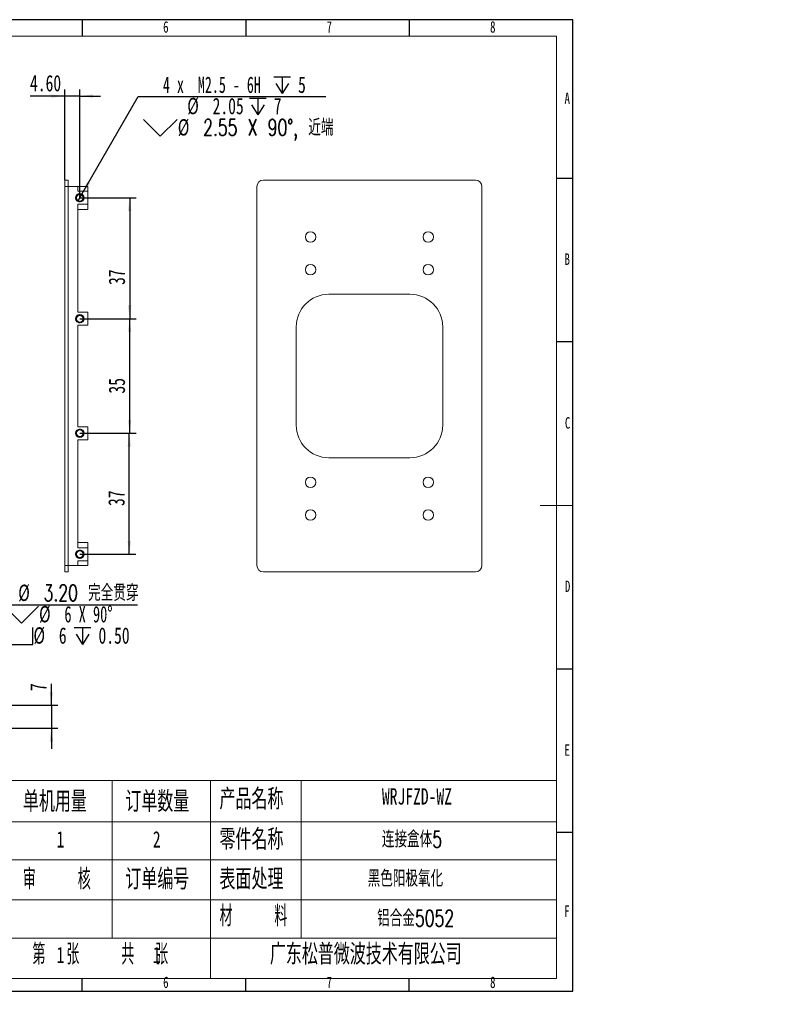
# Model space of a CAD drawing. Header units: millimetres. Extents: x -8 to 916, y -4 to 297.
# Tile 2 of 3: x 251 to 483, y -4 to 297. Entities that reach past the tile are written whole.
import ezdxf

# ---------------------------------------------------------------- set-up
doc = ezdxf.new("R2010")
doc.units = ezdxf.units.MM
for name, color, linetype in [('10', 7, 'Continuous'), ('5', 7, 'Continuous'), ('9', 7, 'Continuous')]:
    doc.layers.add(name, color=color, linetype=linetype)
doc.styles.add('SLDTEXTSTYLE0', font='TXT', dxfattribs={"width": 0.7, "bigfont": 'bigfont'})
doc.styles.add('SLDTEXTSTYLE1', font='TXT', dxfattribs={"width": 0.7})
doc.styles.add('SLDTEXTSTYLE3', font='TXT', dxfattribs={"width": 0.566667, "bigfont": 'bigfont'})
doc.styles.add('SLDTEXTSTYLE4', font='TXT', dxfattribs={"width": 0.633333})
doc.styles.add('SLDTEXTSTYLE5', font='TXT', dxfattribs={"width": 0.642857})
doc.styles.add('SLDTEXTSTYLE6', font='TXT', dxfattribs={"width": 0.628571})
doc.dimstyles.new('SLDDIMSTYLE1', dxfattribs={"dimtxt": 5, "dimasz": 4.08, "dimexe": 0, "dimexo": 0.0625, "dimgap": 1.25, "dimtad": 2, "dimrnd": 1e-09, "dimzin": 12, "dimdsep": 46, "dimtxsty": 'SLDTEXTSTYLE1', "dimsah": 1, "dimcen": 0.09, "dimadec": 0, "dimazin": 3, "dimtfac": 1, "dimtofl": 0, "dimtmove": 0, "dimatfit": 3, "dimfxl": 0, "dimfrac": 2, "dimtolj": 1, "dimtzin": 12, "dimarcsym": 0})
doc.dimstyles.new('SLDDIMSTYLE2', dxfattribs={"dimtxt": 5, "dimasz": 4.08, "dimexe": 0, "dimexo": 0.0625, "dimgap": 1.25, "dimtad": 0, "dimtih": 1, "dimtoh": 1, "dimrnd": 1e-09, "dimzin": 4, "dimdsep": 46, "dimtxsty": 'SLDTEXTSTYLE1', "dimblk1": 'NONE', "dimsah": 1, "dimcen": 0, "dimadec": 0, "dimazin": 1, "dimtfac": 1, "dimtmove": 0, "dimatfit": 3, "dimldrblk": 'NONE', "dimfxl": 0, "dimfrac": 2, "dimtolj": 1, "dimtzin": 12, "dimarcsym": 0})
doc.dimstyles.new('SLDDIMSTYLE3', dxfattribs={"dimtxt": 5, "dimasz": 4.08, "dimexe": 0, "dimexo": 0.0625, "dimgap": 1.25, "dimtad": 2, "dimrnd": 1e-09, "dimzin": 4, "dimdsep": 46, "dimtxsty": 'SLDTEXTSTYLE1', "dimsah": 1, "dimcen": 0.09, "dimadec": 0, "dimazin": 1, "dimtfac": 1, "dimtmove": 0, "dimatfit": 0, "dimfxl": 0, "dimfrac": 2, "dimtolj": 1, "dimtzin": 12, "dimarcsym": 0})
doc.dimstyles.new('SLDDIMSTYLE4', dxfattribs={"dimtxt": 5, "dimasz": 4.08, "dimexe": 0, "dimexo": 0.0625, "dimgap": 1.25, "dimtad": 0, "dimtih": 1, "dimtoh": 1, "dimdec": 6, "dimrnd": 1e-09, "dimzin": 12, "dimdsep": 46, "dimtxsty": 'SLDTEXTSTYLE1', "dimblk1": 'NONE', "dimsah": 1, "dimcen": 0, "dimadec": 0, "dimazin": 3, "dimtfac": 1, "dimtmove": 0, "dimatfit": 3, "dimldrblk": 'NONE', "dimfxl": 0, "dimfrac": 2, "dimtolj": 1, "dimtzin": 12, "dimarcsym": 0})
doc.dimstyles.new('SLDDIMSTYLE5', dxfattribs={"dimtxt": 5, "dimasz": 4.08, "dimexe": 0, "dimexo": 0.0625, "dimgap": 1.25, "dimtad": 2, "dimrnd": 1e-09, "dimzin": 12, "dimdsep": 46, "dimtxsty": 'SLDTEXTSTYLE1', "dimsah": 1, "dimcen": 0.09, "dimadec": 0, "dimazin": 3, "dimtfac": 1, "dimtmove": 0, "dimatfit": 0, "dimfxl": 0, "dimfrac": 2, "dimtolj": 1, "dimtzin": 12, "dimarcsym": 0})

# ---------------------------------------------------------------- blocks, each defined once
blk = doc.blocks.new('SW_NOTE_0')
at = {"layer": '10', "color": 0, "attachment_point": 1, "style": 'SLDTEXTSTYLE0'}
for s, insert, char_height in [('1\\M+18141\\M+1955C\\M+196CA\\M+195BD\\M+190AE\\M+18141\\M+19DD9锐\\M+18A70\\M+18141\\M+19DD9\\M+196D1\\M+18E68\\M+18141\\M+19DD9划\\M+18DAD\\M+18141\\M+19DD9变\\M+18C60', (0, 9.55), 7.40833), ('2\\M+18141\\M+18F8A\\M+1974C\\M+196A2\\M+1928D\\M+18EDA\\M+190A1\\M+18CF6\\M+18DB7\\M+18BCF\\M+188C2GB/T1084-2400f级\\M+189C1\\M+18D48', (0, -1.83), 7.40833), ('3\\M+18141\\M+196A2\\M+1928D\\M+18D45\\M+188CA\\M+18CF6\\M+18DB7\\M+18BCF\\M+188C2\\M+1817D0.1', (0, -13.21), 7.4083), ('4\\M+18141\\M+196A2\\M+1928D圆\\M+18A70\\M+18BCF为R1.5', (0, -24.58), 7.4083), ('5\\M+18141\\M+196A2\\M+1928D\\M+18EDA\\M+190A1\\M+18E51\\M+18FC6SERP\\M+195B6\\M+18C8F\\M+189C1\\M+18D48', (0, -35.96), 7.4083)]:
    blk.add_mtext(s, dxfattribs=dict(at, insert=insert, char_height=char_height))
blk = doc.blocks.new('SW_SYMBOL_HOLE_SINK')
at = {"layer": '10', "color": 0}
for p, q in [((0, 875), (800, 75)), ((800, 75), (1600, 875))]:
    blk.add_line(p, q, dxfattribs=at)
blk = doc.blocks.new('SW_SYMBOL_HOLE_SPOT')
at = {"layer": '10', "color": 0}
for p, q in [((0, 875), (0, 75)), ((1600, 75), (1600, 875)), ((0, 75), (1600, 75))]:
    blk.add_line(p, q, dxfattribs=at)
blk = doc.blocks.new('SW_SYMBOL_HOLE_DEPTH')
at = {"layer": '10', "color": 0}
for p, q in [((0, 875), (800, 875)), ((100, 555), (400, 75)), ((400, 875), (400, 75)), ((700, 555), (400, 75))]:
    blk.add_line(p, q, dxfattribs=at)
blk = doc.blocks.new('_D_7')
at = {"layer": '10'}
for p, q in [((199.91, 147.34), (204.76, 143.81)), ((204.76, 143.81), (240.07, 118.17)), ((240.07, 118.17), (286.92, 118.17))]:
    blk.add_line(p, q, dxfattribs=at)
blk.add_solid([(204.76, 143.81), (207.76, 141), (208.36, 141.83)], dxfattribs=at)
at = {"layer": '10', "xscale": 0.006445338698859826, "yscale": 0.006445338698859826, "zscale": 0.006445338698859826}
for name, p in [('SW_SYMBOL_HOLE_SINK', (246.25, 112.06)), ('SW_SYMBOL_HOLE_SPOT', (244.55, 105.54)), ('SW_SYMBOL_HOLE_DEPTH', (267.5, 105.54))]:
    blk.add_blockref(name, p, dxfattribs=at)
at = {"layer": '10', "char_height": 5, "attachment_point": 1}
for s, insert, style in [('8 x', (241.66, 124.28), 'SLDTEXTSTYLE4'), ('%%c', (250.41, 124.3), 'SLDTEXTSTYLE1'), ('3.20 \\M+18AAE\\M+19153贯\\M+190FA', (258.16, 124.28), 'SLDTEXTSTYLE0'), ('%%c', (256.77, 117.78), 'SLDTEXTSTYLE1'), ('6 X 90°', (264.52, 117.76), 'SLDTEXTSTYLE5'), ('%%c', (255.06, 111.26), 'SLDTEXTSTYLE1'), ('6', (262.82, 111.24), 'SLDTEXTSTYLE1'), ('0.50', (274.95, 111.24), 'SLDTEXTSTYLE1')]:
    blk.add_mtext(s, dxfattribs=dict(at, insert=insert, style=style))
blk = doc.blocks.new('_NONE')
blk = doc.blocks.new('_D_8')
at = {"layer": '10'}
for p, q in [((264.64, 247.98), (264.64, 275.65)), ((269.24, 242.58), (269.24, 275.65)), ((264.64, 273.65), (254, 273.65)), ((269.24, 273.65), (264.64, 273.65)), ((269.24, 273.65), (275.59, 273.65))]:
    blk.add_line(p, q, dxfattribs=at)
for points in [[(264.64, 273.65), (260.56, 274.16), (260.56, 273.14)], [(269.24, 273.65), (273.32, 273.14), (273.32, 274.16)]]:
    blk.add_solid(points, dxfattribs=at)
at = {"layer": '10', "insert": (254, 280.1), "char_height": 5, "attachment_point": 1, "style": 'SLDTEXTSTYLE1'}
blk.add_mtext('4.60', dxfattribs=at)
blk = doc.blocks.new('_D_9')
at = {"layer": '10'}
for p, q in [((269.24, 242.58), (286.49, 242.58)), ((284.49, 242.58), (284.49, 205.58)), ((269.24, 205.58), (286.49, 205.58))]:
    blk.add_line(p, q, dxfattribs=at)
for points in [[(284.49, 242.58), (283.98, 238.5), (285, 238.5)], [(284.49, 205.58), (285, 209.66), (283.98, 209.66)]]:
    blk.add_solid(points, dxfattribs=at)
at = {"layer": '10', "insert": (278.05, 215.91), "char_height": 5, "attachment_point": 1, "rotation": 90, "style": 'SLDTEXTSTYLE1'}
blk.add_mtext('37', dxfattribs=at)
blk = doc.blocks.new('_D_10')
at = {"layer": '10'}
for p, q in [((269.24, 205.58), (286.49, 205.58)), ((284.49, 170.58), (284.49, 205.58)), ((269.24, 170.58), (286.49, 170.58))]:
    blk.add_line(p, q, dxfattribs=at)
for points in [[(284.49, 205.58), (283.98, 201.5), (285, 201.5)], [(284.49, 170.58), (285, 174.66), (283.98, 174.66)]]:
    blk.add_solid(points, dxfattribs=at)
at = {"layer": '10', "insert": (278.05, 182.7), "char_height": 5, "attachment_point": 1, "rotation": 90, "style": 'SLDTEXTSTYLE1'}
blk.add_mtext('35', dxfattribs=at)
blk = doc.blocks.new('_D_11')
at = {"layer": '10'}
for p, q in [((269.24, 170.58), (286.37, 170.58)), ((284.37, 133.58), (284.37, 170.58)), ((269.24, 133.58), (286.37, 133.58))]:
    blk.add_line(p, q, dxfattribs=at)
for points in [[(284.37, 170.58), (283.86, 166.5), (284.88, 166.5)], [(284.37, 133.58), (284.88, 137.66), (283.86, 137.66)]]:
    blk.add_solid(points, dxfattribs=at)
at = {"layer": '10', "insert": (277.93, 148.33), "char_height": 5, "attachment_point": 1, "rotation": 90, "style": 'SLDTEXTSTYLE1'}
blk.add_mtext('37', dxfattribs=at)
blk = doc.blocks.new('_D_12')
at = {"layer": '10'}
for p, q in [((269.88, 243.68), (287.1, 273.5)), ((287.1, 273.5), (344.48, 273.5)), ((268.6, 241.47), (269.88, 243.68))]:
    blk.add_line(p, q, dxfattribs=at)
blk.add_solid([(269.88, 243.68), (272.36, 246.96), (271.48, 247.47)], dxfattribs=at)
at = {"layer": '10', "xscale": 0.006445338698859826, "yscale": 0.006445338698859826, "zscale": 0.006445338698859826}
for name, p in [('SW_SYMBOL_HOLE_DEPTH', (328.54, 273.91)), ('SW_SYMBOL_HOLE_DEPTH', (321.12, 267.39)), ('SW_SYMBOL_HOLE_SINK', (288.68, 260.86))]:
    blk.add_blockref(name, p, dxfattribs=at)
at = {"layer": '10', "char_height": 5, "attachment_point": 1}
for s, insert, style in [('4 x  M2.5 - 6H', (294.67, 279.61), 'SLDTEXTSTYLE6'), ('5', (335.99, 279.61), 'SLDTEXTSTYLE1'), ('%%c', (302.1, 273.11), 'SLDTEXTSTYLE1'), ('2.05', (309.85, 273.09), 'SLDTEXTSTYLE1'), ('7', (328.56, 273.09), 'SLDTEXTSTYLE1'), ('%%c', (299.2, 266.59), 'SLDTEXTSTYLE1'), ('2.55 X 90\\M+1818B, \\M+18BDF\\M+1925B', (306.96, 266.57), 'SLDTEXTSTYLE0')]:
    blk.add_mtext(s, dxfattribs=dict(at, insert=insert, style=style))
blk = doc.blocks.new('_D_17')
at = {"layer": '10'}
for p, q in [((260.53, 87.4), (260.53, 93.94)), ((218.73, 87.4), (262.53, 87.4)), ((260.53, 87.4), (260.53, 80.4)), ((216.73, 80.4), (262.53, 80.4)), ((260.53, 80.4), (260.53, 74.05))]:
    blk.add_line(p, q, dxfattribs=at)
for points in [[(260.53, 87.4), (261.04, 91.48), (260.02, 91.48)], [(260.53, 80.4), (260.02, 76.32), (261.04, 76.32)]]:
    blk.add_solid(points, dxfattribs=at)
at = {"layer": '10', "insert": (254.08, 91.75), "char_height": 5, "attachment_point": 1, "rotation": 90, "style": 'SLDTEXTSTYLE1'}
blk.add_mtext('7', dxfattribs=at)

msp = doc.modelspace()

# ---------------------------------------------------------------- linework, layer by layer
at = {"color": 7, "linetype": 'Continuous', "lineweight": 15}
for p, q in [((264.6401615, 247.9750276), (265.6401616, 247.9750276)), ((264.6401615, 245.9750236), (264.6401615, 247.9750276)), ((265.6401616, 247.9750276), (265.6401616, 245.9750236)), ((325.4197991, 247.9750276), (390.2198082, 247.9750276)), ((265.6401616, 245.9750236), (264.6401615, 245.9750236)), ((264.6401615, 245.9750236), (264.6401615, 130.1750154)), ((265.6401616, 130.1750154), (265.6401616, 245.9750236)), ((265.6401616, 245.9750236), (268.6401617, 245.9750236)), ((268.6401617, 245.9750236), (268.6401617, 244.5750297)), ((271.6401617, 245.9750236), (268.6401617, 245.9750236)), ((271.6401617, 244.5750297), (268.6401617, 244.5750297)), ((271.6401617, 245.9750236), (271.6401617, 244.5750297)), ((271.6401617, 244.5750297), (271.6401617, 240.5750216)), ((323.41981, 130.1750154), (323.41981, 245.9750236)), ((392.2197974, 245.9750236), (392.2197974, 130.1750154)), ((271.6401617, 240.5750216), (268.6401617, 240.5750216)), ((268.6401617, 240.5750216), (268.6401617, 207.5750143)), ((271.6401617, 238.9750243), (268.6401617, 238.9750243)), ((271.6401617, 240.5750216), (271.6401617, 238.9750243)), ((345.4198098, 213.075018), (370.2197975, 213.075018)), ((271.6401617, 207.5750143), (268.6401617, 207.5750143)), ((271.6401617, 207.5750143), (271.6401617, 203.5750211)), ((271.6401617, 203.5750211), (268.6401617, 203.5750211)), ((268.6401617, 203.5750211), (268.6401617, 172.5750179)), ((335.4198045, 173.0750264), (335.4198045, 203.0750127)), ((380.2198029, 203.0750127), (380.2198029, 173.0750264)), ((271.6401617, 172.5750179), (268.6401617, 172.5750179)), ((271.6401617, 172.5750179), (271.6401617, 168.5750247)), ((271.6401617, 168.5750247), (268.6401617, 168.5750247)), ((268.6401617, 168.5750247), (268.6401617, 135.5750174)), ((370.2197975, 163.075021), (345.4198098, 163.075021)), ((271.6401617, 137.1750147), (268.6401617, 137.1750147)), ((271.6401617, 135.5750174), (268.6401617, 135.5750174)), ((271.6401617, 137.1750147), (271.6401617, 135.5750174)), ((271.6401617, 135.5750174), (271.6401617, 131.5750242)), ((264.6401615, 130.1750154), (265.6401616, 130.1750154)), ((264.6401615, 128.1750263), (264.6401615, 130.1750154)), ((265.6401616, 130.1750154), (265.6401616, 128.1750263)), ((265.6401616, 130.1750154), (268.6401617, 130.1750154)), ((271.6401617, 131.5750242), (268.6401617, 131.5750242)), ((268.6401617, 131.5750242), (268.6401617, 130.1750154)), ((271.6401617, 130.1750154), (268.6401617, 130.1750154)), ((271.6401617, 131.5750242), (271.6401617, 130.1750154)), ((265.6401616, 128.1750263), (264.6401615, 128.1750263)), ((390.2198082, 128.1750263), (325.4197991, 128.1750263))]:
    msp.add_line(p, q, dxfattribs=at)
for centre, radius in [((269.2401615, 242.5750192), 1.275), ((269.2401615, 242.5750192), 1.025), ((339.8198034, 230.5750192), 1.6), ((375.8198034, 230.5750192), 1.6), ((339.8198034, 220.5750192), 1.6), ((375.8198034, 220.5750192), 1.6), ((269.2401615, 205.5750192), 1.275), ((269.2401615, 205.5750192), 1.025), ((269.2401615, 170.5750192), 1.275), ((269.2401615, 170.5750192), 1.025), ((339.8198034, 155.5750192), 1.6), ((375.8198034, 155.5750192), 1.6), ((339.8198034, 145.5750192), 1.6), ((375.8198034, 145.5750192), 1.6), ((269.2401615, 133.5750192), 1.275), ((269.2401615, 133.5750192), 1.025)]:
    msp.add_circle(centre, radius, dxfattribs=at)
for centre, radius, start, end in [((325.4198034, 245.9750192), 2, 90, 180), ((390.2198034, 245.9750192), 2, 0, 90), ((345.4198034, 203.0750192), 10, 90, 180), ((370.2198034, 203.0750192), 10, 0, 90), ((345.4198034, 173.0750192), 10, 180, 270), ((370.2198034, 173.0750192), 10, 270, 0), ((325.4198034, 130.1750192), 2, 180, 270), ((390.2198034, 130.1750192), 2, 270, 0)]:
    msp.add_arc(centre, radius, start, end, dxfattribs=at)
at = {"color": 7, "linetype": 'Continuous', "lineweight": 0}
for centre in [(269.2401615, 242.5750192), (269.2401615, 205.5750192), (269.2401615, 170.5750192), (269.2401615, 133.5750192)]:
    msp.add_arc(centre, 1.25, 255, 195, dxfattribs=at)
at = {"layer": '10', "lineweight": 15}
for p, q in [((188.6785455, 64.4299422), (415, 64.4299422)), ((279.1269497, 64.4299422), (279.1269497, 16.2097292)), ((309.1725917, 64.4299422), (309.1725917, 3.8961968)), ((336.9334956, 64.4299422), (336.9334956, 16.2097292)), ((188.6785455, 51.8098558), (415, 51.8098558)), ((188.6785455, 40.1923342), (415, 40.1923342)), ((188.6785455, 27.931775), (415, 27.931775)), ((188.6785455, 16.2097292), (415, 16.2097292))]:
    msp.add_line(p, q, dxfattribs=at)
at = {"layer": '5'}
for p, q in [((270, 297), (270, 292)), ((320, 297), (320, 292)), ((370, 297), (370, 292)), ((420, 248.5), (415, 248.5)), ((420, 198.5), (415, 198.5)), ((420, 98.5), (415, 98.5)), ((420, 48.5), (415, 48.5)), ((270, 0), (270, 3.8961968)), ((320, 0), (320, 3.8961968)), ((370, 0), (370, 3.8961968))]:
    msp.add_line(p, q, dxfattribs=at)
at = {"layer": '5', "color": 7, "lineweight": 15}
for p, q in [((415, 292), (25, 292)), ((415, 3.8961968), (415, 292)), ((0, 3.8961968), (415, 3.8961968))]:
    msp.add_line(p, q, dxfattribs=at)
at = {"layer": '5', "lineweight": 15}
msp.add_line((420, 148.5), (410, 148.5), dxfattribs=at)
at = {"layer": '9', "color": 7}
for p, q in [((420, 297), (0, 297)), ((420, 148.5), (420, 297)), ((420, 0), (420, 148.5)), ((0, 0), (420, 0))]:
    msp.add_line(p, q, dxfattribs=at)

# ---------------------------------------------------------------- block references
at = {"layer": '10'}
msp.add_blockref('SW_NOTE_0', (32.8050681, 57.3718725), dxfattribs=at)

# ---------------------------------------------------------------- texts
for s, insert, char_height, attachment_point, style in [('6', (295.546875, 296.5426708), 3.5, 2, 'SLDTEXTSTYLE1'), ('7', (345.546875, 296.5426708), 3.5, 2, 'SLDTEXTSTYLE1'), ('8', (395.546875, 296.5426708), 3.5, 2, 'SLDTEXTSTYLE1'), ('A', (418.3203125, 274.7364279), 3.5, 2, 'SLDTEXTSTYLE1'), ('B', (418.3203125, 225.5426708), 3.5, 2, 'SLDTEXTSTYLE1'), ('C', (418.4272569, 175.4864279), 3.5, 2, 'SLDTEXTSTYLE1'), ('D', (418.4296875, 125.5426708), 3.5, 2, 'SLDTEXTSTYLE1'), ('E', (418.3178819, 75.4864279), 3.5, 2, 'SLDTEXTSTYLE1'), ('\\M+194E4    \\M+197E1', (222.0613884, 61.1570778), 6.35, 1, 'SLDTEXTSTYLE3'), ('单\\M+18AF7\\M+19770\\M+197CA', (251.8366274, 61.1570778), 6.35, 1, 'SLDTEXTSTYLE0'), ('订单\\M+19094\\M+197CA', (283.1643048, 61.1570778), 6.35, 1, 'SLDTEXTSTYLE0'), ('产\\M+19569\\M+196BC\\M+18FCC', (311.9461482, 61.9152771), 6.35, 1, 'SLDTEXTSTYLE0'), ('WRJFZD-WZ', (361.63497, 62.0722394), 5, 1, 'SLDTEXTSTYLE1'), ('1', (262.1028535, 48.9353999), 5, 1, 'SLDTEXTSTYLE1'), ('2', (291.5610275, 48.9353999), 5, 1, 'SLDTEXTSTYLE1'), ('\\M+197EB\\M+18C8F\\M+196BC\\M+18FCC', (311.957907, 49.583033), 6.35, 1, 'SLDTEXTSTYLE0'), ('连\\M+190DA\\M+1E1B4\\M+191CC5', (361.634969, 48.9353999), 5, 1, 'SLDTEXTSTYLE0'), ('审    \\M+18A6A', (251.8248686, 37.4510545), 6.35, 1, 'SLDTEXTSTYLE3'), ('订单编\\M+18D86', (283.1584253, 37.4510545), 6.35, 1, 'SLDTEXTSTYLE0'), ('\\M+1955C\\M+196CA处\\M+1979D', (311.957907, 37.4510545), 6.35, 1, 'SLDTEXTSTYLE0'), ('\\M+1FC4B\\M+19046阳极氧\\M+189BB', (357.2703863, 36.9599997), 5, 1, 'SLDTEXTSTYLE0'), ('\\M+19F7C\\M+195C4/mm', (193.1295497, 26.2771805), 6.35, 1, 'SLDTEXTSTYLE0'), ('\\M+18DDE    \\M+197BF', (311.957907, 26.1699459), 6.35, 1, 'SLDTEXTSTYLE3'), ('铝\\M+18D87\\M+18BE05052', (360.1801081, 24.82709), 5, 1, 'SLDTEXTSTYLE0'), ('F', (418.2243055, 26.2364279), 3.5, 2, 'SLDTEXTSTYLE1'), ('\\M+191E6  张    \\M+18BA4  张', (254.7547854, 14.4869713), 6.35, 1, 'SLDTEXTSTYLE3'), ('\\M+19BF6东\\M+18FBC\\M+19581\\M+194F7\\M+19467\\M+18B5A术\\M+1974C\\M+18CC0\\M+18CF6\\M+18E69', (327.3692687, 14.4869713), 6.35, 1, 'SLDTEXTSTYLE0'), ('1', (262.1028535, 13.5877446), 5, 1, 'SLDTEXTSTYLE1'), ('1', (291.5610275, 13.5877446), 5, 1, 'SLDTEXTSTYLE1'), ('6', (295.546875, 4.4864279), 3.5, 2, 'SLDTEXTSTYLE1'), ('7', (345.546875, 4.4864279), 3.5, 2, 'SLDTEXTSTYLE1'), ('8', (395.546875, 4.4864279), 3.5, 2, 'SLDTEXTSTYLE1')]:
    msp.add_mtext(s, dxfattribs=dict(at, insert=insert, char_height=char_height, attachment_point=attachment_point, style=style))

# ---------------------------------------------------------------- dimensions: what is measured, and where the dimension line sits
dim = msp.add_linear_dim(base=(264.6401615, 273.650053), p1=(269.2401615, 242.5750192), p2=(264.6401615, 247.9750192), dimstyle='SLDDIMSTYLE3', dxfattribs=at)
dim.commit()
dim.dimension.update_dxf_attribs({"geometry": '_D_8', "text_midpoint": (258.3771857, 273.650053), "dimtype": 160})
dim = msp.add_diameter_dim_2p(p1=(268.6025666, 241.4708916), p2=(269.8777564, 243.6791468), text='4 x  M2.5 - 6H {\\fGDT;x} 5\\P%%c 2.05 {\\fGDT;x} 7\\P{\\fGDT;w}%%c 2.55 X 90°, 近端', dimstyle='SLDDIMSTYLE4', override={"dimpost": '<>'}, dxfattribs=at)
dim.commit()
dim.dimension.update_dxf_attribs({"geometry": '_D_12', "text_midpoint": (316.5805019, 269.9026487), "dimtype": 163})
for base, p1, p2, dimstyle, picture, middle in [((284.491074, 205.5750192), (269.2401615, 242.5750192), (269.2401615, 205.5750192), 'SLDDIMSTYLE1', '_D_9', (284.491074, 218.0982987)), ((284.491074, 205.5750192), (269.2401615, 170.5750192), (269.2401615, 205.5750192), 'SLDDIMSTYLE1', '_D_10', (284.491074, 184.894488)), ((284.3712631, 170.5750192), (269.2401615, 133.5750192), (269.2401615, 170.5750192), 'SLDDIMSTYLE1', '_D_11', (284.3712631, 150.520009)), ((260.5270245, 80.3958509), (218.7333801, 87.3958509), (216.7333801, 80.3958509), 'SLDDIMSTYLE5', '_D_17', (260.5270245, 92.8441539))]:
    dim = msp.add_linear_dim(base=base, p1=p1, p2=p2, angle=90, dimstyle=dimstyle, dxfattribs=at)
    dim.commit()
    dim.dimension.update_dxf_attribs({"geometry": picture, "text_midpoint": middle, "dimtype": 160})
dim = msp.add_diameter_dim_2p(p1=(199.9060425, 147.3379805), p2=(204.7607176, 143.8120579), text='8 x <> 完全贯穿\\P{\\fGDT;w}%%c 6 X 90°\\P{\\fGDT;v}%%c 6 {\\fGDT;x} 0.50', dimstyle='SLDDIMSTYLE2', dxfattribs=at)
dim.commit()
dim.dimension.update_dxf_attribs({"geometry": '_D_7', "text_midpoint": (264.2885967, 114.5743103), "dimtype": 163})

doc.saveas('drawing.dxf')
